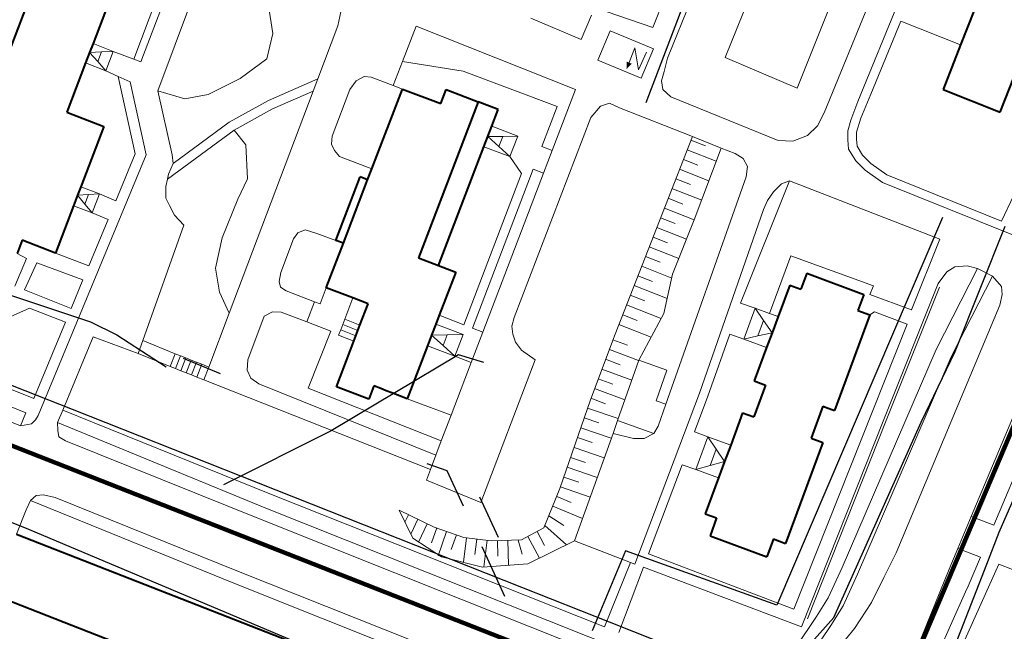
# Model space of a CAD drawing. Extents: x 13 to 4138, y -4831 to -1000.
# Tile 42 of 99: x 1757 to 1946, y -3818 to -3701. Entities that reach past the tile are written whole.
import ezdxf

# ---------------------------------------------------------------- set-up
doc = ezdxf.new("R2010")
doc.units = 0
doc.header["$MEASUREMENT"] = 0
for name, color, linetype in [('11', 7, 'CONTINUOUS'), ('16', 7, 'CONTINUOUS'), ('24', 7, 'CONTINUOUS'), ('25', 7, 'CONTINUOUS'), ('37', 7, 'CONTINUOUS'), ('40', 7, 'CONTINUOUS'), ('6', 7, 'CONTINUOUS'), ('7', 7, 'CONTINUOUS'), ('границы команд_1', 10, 'CONTINUOUS'), ('ЛЕСТНИЦЫ', 6, 'CONTINUOUS'), ('ПЕШЕХОДНЫЕ_ДОРОЖКИ', 3, 'CONTINUOUS'), ('ТРОТУАРЫ', 7, 'CONTINUOUS')]:
    doc.layers.add(name, color=color, linetype=linetype)

msp = doc.modelspace()

# ---------------------------------------------------------------- linework, layer by layer
at = {"layer": '11', "color": 253, "linetype": 'Continuous', "lineweight": 0}
for p, q in [((1892.03, -3708.31), (1900.54, -3686.97)), ((1914.61, -3692.27), (1905.83, -3714.17)), ((1905.83, -3714.17), (1892.03, -3708.31)), ((1904.33, -3732), (1894.96, -3755.43)), ((1933.22, -3743.17), (1904.33, -3732)), ((1927.78, -3756.71), (1933.22, -3743.17)), ((1892.88, -3761.4), (1888.7, -3773.34)), ((1888.7, -3773.34), (1886.12, -3780.19)), ((1883.74, -3786.49), (1877.28, -3803.59)), ((1873.82, -3805.22), (1868.8, -3817.62)), ((1876.31, -3806.16), (1871.57, -3818.72))]:
    msp.add_line(p, q, dxfattribs=at)
msp.add_point((1927.78, -3756.71), dxfattribs=at)
at = {"layer": '16', "color": 253, "linetype": 'Continuous', "lineweight": 0}
for p, q in [((1866.32, -3700.19), (1864.33, -3704.85)), ((1864.33, -3704.85), (1854.67, -3700.73)), ((1867.57, -3708.78), (1869.9, -3703.18)), ((1869.9, -3703.18), (1878.23, -3706.65)), ((1874.68, -3706.44), (1873.12, -3710.42)), ((1875.33, -3710.64), (1874.68, -3706.44)), ((1876.89, -3707.25), (1875.33, -3710.64)), ((1878.23, -3706.65), (1875.9, -3712.25)), ((1875.9, -3712.25), (1867.57, -3708.78))]:
    msp.add_line(p, q, dxfattribs=at)
msp.add_solid([(1873.12, -3710.42), (1874.06, -3709.48), (1873.06, -3709.06)], dxfattribs=at)
at = {"layer": '24', "color": 253, "linetype": 'Continuous', "lineweight": 0}
for p, q in [((1914.1, -3625.91), (1880.94, -3708.39)), ((1947, -3644.61), (1917.46, -3716.71)), ((1895.46, -3659.33), (1878.11, -3702.5)), ((1922.55, -3690.71), (1911, -3718.91)), ((1785.05, -3691.2), (1778.42, -3708.61)), ((1786.43, -3691.66), (1779.78, -3709.13)), ((1791.27, -3692.61), (1783.04, -3714.66)), ((1818.2, -3699.53), (1817.65, -3702.18)), ((1878.11, -3702.5), (1867.1, -3698.74)), ((1817.65, -3702.18), (1813.8, -3712.36)), ((1925.72, -3701.34), (1920, -3715.3)), ((1937.22, -3705.85), (1925.72, -3701.34)), ((1830.02, -3709.08), (1832.66, -3702.3)), ((1832.66, -3702.3), (1863.23, -3714.45)), ((1778.42, -3708.61), (1774.5, -3707.12)), ((1779.78, -3709.13), (1778.42, -3708.61)), ((1828.23, -3713.66), (1830.02, -3709.08)), ((1830.02, -3709.08), (1841.72, -3710.94)), ((1880.32, -3710.96), (1880.94, -3708.39)), ((1773.08, -3710.82), (1775.46, -3711.92)), ((1841.72, -3710.94), (1859.75, -3717.71)), ((1879.76, -3712.77), (1880.32, -3710.96)), ((1775.46, -3711.92), (1777.77, -3712.99)), ((1775.46, -3711.92), (1778.73, -3726.76)), ((1777.77, -3712.99), (1780.84, -3726.95)), ((1804.29, -3716.53), (1813.8, -3712.36)), ((1813.8, -3712.36), (1812.9, -3714.73)), ((1819.93, -3714.45), (1821.13, -3712.75)), ((1821.13, -3712.75), (1822.67, -3711.91)), ((1822.67, -3711.91), (1824.01, -3712.06)), ((1824.01, -3712.06), (1828.23, -3713.66)), ((1880.04, -3714.45), (1879.76, -3712.77)), ((1783.04, -3714.66), (1785.83, -3726.95)), ((1812.9, -3714.73), (1796.78, -3757.4)), ((1805.1, -3718.15), (1812.9, -3714.73)), ((1819.93, -3714.45), (1816.56, -3723.38)), ((1828.23, -3713.66), (1830.03, -3714.34)), ((1863.23, -3714.45), (1858.77, -3726.14)), ((1881.58, -3715.84), (1880.04, -3714.45)), ((1920, -3715.3), (1918.06, -3719.97)), ((1796.75, -3720.72), (1804.29, -3716.53)), ((1868.09, -3717.65), (1869.76, -3717.09)), ((1869.76, -3717.09), (1871.72, -3717.93)), ((1902.21, -3724.21), (1881.58, -3715.84)), ((1917.46, -3716.71), (1916.12, -3720.3)), ((1797.73, -3722.24), (1805.1, -3718.15)), ((1859.75, -3717.71), (1856.82, -3725.4)), ((1866.22, -3719.78), (1868.09, -3717.65)), ((1871.72, -3717.93), (1885.7, -3723.47)), ((1911, -3718.91), (1909.74, -3721.42)), ((1785.97, -3728.62), (1796.75, -3720.72)), ((1866.22, -3719.78), (1851.48, -3758.22)), ((1916.12, -3720.3), (1915.56, -3722.39)), ((1918.06, -3719.97), (1917.22, -3722.61)), ((1784.91, -3731.64), (1797.73, -3722.24)), ((1909.74, -3721.42), (1907.79, -3723.24)), ((1915.56, -3722.39), (1915.56, -3724.07)), ((1917.22, -3722.61), (1917.22, -3724)), ((1816.39, -3724.9), (1816.56, -3723.38)), ((1885.7, -3723.47), (1891.25, -3725.68)), ((1905, -3724.35), (1902.21, -3724.21)), ((1907.79, -3723.24), (1905, -3724.35)), ((1915.56, -3724.07), (1915.7, -3725.88)), ((1917.22, -3724), (1917.32, -3725.34)), ((1778.73, -3726.76), (1774.98, -3735.79)), ((1816.95, -3726.16), (1816.39, -3724.9)), ((1817.92, -3727.28), (1816.95, -3726.16)), ((1858.77, -3726.14), (1856.82, -3725.4)), ((1858.77, -3726.14), (1857.11, -3730.5)), ((1891.25, -3725.68), (1893.91, -3726.73)), ((1893.91, -3726.73), (1895.45, -3727.71)), ((1915.7, -3725.88), (1917.1, -3728.11)), ((1917.32, -3725.34), (1918.4, -3727.07)), ((1951.92, -3725.18), (1945.04, -3739.7)), ((1780.84, -3726.95), (1760.07, -3777.01)), ((1785.97, -3728.62), (1785.13, -3730.72)), ((1785.83, -3726.95), (1785.97, -3728.62)), ((1824.15, -3729.67), (1817.92, -3727.28)), ((1850.67, -3727.33), (1852.91, -3730.59)), ((1895.45, -3727.71), (1896.28, -3729.24)), ((1917.1, -3728.11), (1918.91, -3729.92)), ((1918.4, -3727.07), (1919.98, -3728.65)), ((1919.98, -3728.65), (1923.03, -3730.79)), ((1855.16, -3729.75), (1843.51, -3760.26)), ((1857.11, -3730.5), (1845.46, -3761)), ((1857.11, -3730.5), (1855.16, -3729.75)), ((1896.28, -3729.24), (1896.01, -3731.2)), ((1918.91, -3729.92), (1922.23, -3732.26)), ((1784.91, -3731.64), (1784.57, -3733.09)), ((1785.13, -3730.72), (1784.91, -3731.64)), ((1852.91, -3730.59), (1841.84, -3759.61)), ((1896.01, -3731.2), (1880.61, -3774.84)), ((1902.79, -3732.56), (1904.33, -3732)), ((1922.23, -3732.26), (1947.05, -3742.3)), ((1923.03, -3730.79), (1945.04, -3739.7)), ((1784.57, -3733.09), (1784.57, -3735.32)), ((1900.14, -3735.77), (1901.26, -3734.09)), ((1901.26, -3734.09), (1902.79, -3732.56)), ((1774.98, -3735.79), (1771.86, -3734.49)), ((1784.57, -3735.32), (1785.27, -3736.72)), ((1899.39, -3737.5), (1900.14, -3735.77)), ((1785.27, -3736.72), (1786.25, -3738.54)), ((1899.39, -3737.5), (1887.07, -3772.75)), ((1773.49, -3739.38), (1769.78, -3748.32)), ((1773.49, -3739.38), (1770.47, -3738.12)), ((1786.25, -3738.54), (1788.06, -3740.49)), ((1788.06, -3740.49), (1780.17, -3762.64)), ((1809.97, -3741.93), (1811.36, -3741.37)), ((1811.36, -3741.37), (1813.6, -3742.08)), ((1809.11, -3743.09), (1806.65, -3749.58)), ((1809.11, -3743.09), (1809.97, -3741.93)), ((1817.22, -3743.4), (1813.6, -3742.08)), ((1757.83, -3746.86), (1755.62, -3752.18)), ((1756.01, -3745.94), (1757.83, -3746.86)), ((1763.39, -3745.84), (1769.78, -3748.32)), ((1900.52, -3757.43), (1904.6, -3746.38)), ((1904.6, -3746.38), (1920.51, -3752.1)), ((1757.47, -3752.92), (1759.79, -3747.69)), ((1759.79, -3747.69), (1768.67, -3750.98)), ((1940.49, -3748.8), (1932.5, -3764.36)), ((1932.9, -3751.68), (1934.57, -3749.44)), ((1934.57, -3749.44), (1936.11, -3748.46)), ((1936.11, -3748.46), (1938.48, -3748.32)), ((1938.48, -3748.32), (1940.49, -3748.8)), ((1940.49, -3748.8), (1943.37, -3750.28)), ((1768.67, -3750.98), (1766.4, -3756.46)), ((1806.34, -3751.28), (1806.65, -3749.58)), ((1806.62, -3752.4), (1806.34, -3751.28)), ((1943.37, -3750.28), (1935.43, -3765.74)), ((1943.37, -3750.28), (1945.04, -3752.23)), ((1757.47, -3752.92), (1766.4, -3756.46)), ((1807.73, -3753.11), (1806.62, -3752.4)), ((1813.15, -3755.19), (1807.73, -3753.11)), ((1814.21, -3755.6), (1815.4, -3752.49)), ((1920.51, -3752.1), (1919.81, -3753.78)), ((1922.49, -3777.79), (1932.9, -3751.68)), ((1945.04, -3752.23), (1945.18, -3753.77)), ((1919.81, -3753.78), (1927.78, -3756.71)), ((1945.18, -3753.77), (1944.76, -3755.86)), ((1750.77, -3759.84), (1758.44, -3756.41)), ((1758.44, -3756.41), (1765.3, -3759.12)), ((1813.15, -3755.19), (1811.67, -3759.05)), ((1814.21, -3755.6), (1813.15, -3755.19)), ((1894.96, -3755.43), (1897.78, -3756.41)), ((1944.76, -3755.86), (1924.82, -3803.42)), ((1714.5, -3758.9), (1757.72, -3776.49)), ((1796.78, -3757.4), (1792.86, -3767.75)), ((1803.49, -3757.95), (1800.32, -3766.34)), ((1803.49, -3757.95), (1805.08, -3757.14)), ((1805.08, -3757.14), (1806.76, -3757.16)), ((1811.67, -3759.05), (1806.76, -3757.16)), ((1837.08, -3757.79), (1841.84, -3759.61)), ((1851.06, -3759.9), (1851.48, -3758.22)), ((1919.78, -3757.68), (1920.65, -3757.1)), ((1920.65, -3757.1), (1926.93, -3759.47)), ((1765.3, -3759.12), (1759.22, -3773.77)), ((1816.27, -3760.81), (1811.67, -3759.05)), ((1843.51, -3760.26), (1845.46, -3761)), ((1851.2, -3761.44), (1851.06, -3759.9)), ((1926.93, -3759.47), (1905.16, -3814.19)), ((1954.28, -3760.59), (1939.25, -3796.41)), ((1713.44, -3761.6), (1756.67, -3779.02)), ((1770.63, -3761.91), (1764.78, -3776.01)), ((1779.29, -3765.12), (1770.63, -3761.91)), ((1780.17, -3762.64), (1779.29, -3765.12)), ((1786.38, -3765.17), (1780.17, -3762.64)), ((1811.94, -3771.79), (1816.27, -3760.81)), ((1845.46, -3761), (1843.23, -3766.84)), ((1851.76, -3762.97), (1851.2, -3761.44)), ((1892.88, -3761.4), (1895.59, -3762.35)), ((1735.31, -3764.13), (1759.22, -3773.77)), ((1852.88, -3764.51), (1851.76, -3762.97)), ((1855.53, -3766.32), (1852.88, -3764.51)), ((1932.5, -3764.36), (1914.46, -3806.19)), ((1957.99, -3763.78), (1943.61, -3798.07)), ((1779.29, -3765.12), (1785.41, -3767.61)), ((1800.32, -3766.34), (1800.2, -3768.3)), ((1843.23, -3766.84), (1840.06, -3765.63)), ((1845.06, -3793.7), (1855.53, -3766.32)), ((1875.42, -3766.41), (1871.33, -3777.99)), ((1875.42, -3766.41), (1880.8, -3768.31)), ((1935.43, -3765.74), (1917.42, -3807.5)), ((1800.2, -3768.3), (1800.89, -3769.84)), ((1843.23, -3766.84), (1839.37, -3776.97)), ((1878.73, -3774.18), (1880.8, -3768.31)), ((1791.89, -3770.19), (1835.39, -3787.39)), ((1800.89, -3769.84), (1802.43, -3770.95)), ((1802.43, -3770.95), (1836.45, -3784.63)), ((1811.94, -3771.79), (1837.49, -3781.89)), ((1830.95, -3773.8), (1839.37, -3776.97)), ((1887.07, -3772.75), (1874.68, -3805.55)), ((1878.73, -3774.18), (1880.61, -3774.84)), ((1880.61, -3774.84), (1879.12, -3779.05)), ((1757.72, -3776.49), (1756.67, -3779.02)), ((1759.57, -3777.88), (1760.07, -3777.01)), ((1764.78, -3776.01), (1763.8, -3778.36)), ((1764.78, -3776.01), (1804.54, -3792.04)), ((1839.37, -3776.97), (1837.49, -3781.89)), ((1922.49, -3777.79), (1906.65, -3817.58)), ((1756.67, -3779.02), (1758.8, -3778.64)), ((1758.8, -3778.64), (1759.57, -3777.88)), ((1763.87, -3779.88), (1763.8, -3778.36)), ((1763.8, -3778.36), (1803.49, -3794.66)), ((1871.33, -3777.99), (1878.28, -3780.45)), ((1879.12, -3779.05), (1878.28, -3780.45)), ((1764.03, -3781.11), (1763.87, -3779.88)), ((1765.35, -3781.87), (1764.03, -3781.11)), ((1870.47, -3780.45), (1863.07, -3801.09)), ((1874.37, -3781.42), (1870.47, -3780.45)), ((1876.47, -3781.42), (1874.37, -3781.42)), ((1878.28, -3780.45), (1876.47, -3781.42)), ((1886.12, -3780.19), (1888.68, -3781.09)), ((1765.35, -3781.87), (1802.6, -3796.89)), ((1837.49, -3781.89), (1836.45, -3784.63)), ((1836.45, -3784.63), (1835.39, -3787.39)), ((1883.74, -3786.49), (1886.35, -3787.4)), ((1835.39, -3787.39), (1834.62, -3789.41)), ((1834.62, -3789.41), (1845.06, -3793.7)), ((1758.62, -3793.34), (1759.69, -3792.38)), ((1759.69, -3792.38), (1761.07, -3792.28)), ((1761.07, -3792.28), (1763.35, -3792.75)), ((1763.35, -3792.75), (1798.57, -3806.95)), ((1804.54, -3792.04), (1868.8, -3817.62)), ((1757.77, -3795.16), (1758.62, -3793.34)), ((1758.62, -3793.34), (1797.67, -3809.2)), ((1803.49, -3794.66), (1897.24, -3831.99)), ((1755.89, -3799.8), (1757.77, -3795.16)), ((1939.25, -3796.41), (1936.69, -3802.53)), ((1939.25, -3796.41), (1943.61, -3798.07)), ((1802.6, -3796.89), (1895.68, -3833.95)), ((1863.07, -3801.09), (1873.82, -3805.22)), ((1905.16, -3814.19), (1877.28, -3803.59)), ((1924.82, -3803.42), (1922.45, -3808.15)), ((1936.69, -3802.53), (1935.02, -3806.51)), ((1936.69, -3802.53), (1941.03, -3804.22)), ((1941.03, -3804.22), (1938.69, -3809.8)), ((1873.82, -3805.22), (1874.68, -3805.55)), ((1906.65, -3817.58), (1876.31, -3806.16)), ((1944.58, -3805.6), (1927.44, -3843.47)), ((1944.58, -3805.6), (1952.79, -3808.8)), ((1798.57, -3806.95), (1841.01, -3823.84)), ((1914.46, -3806.19), (1911.79, -3812.06)), ((1917.42, -3807.5), (1914.64, -3813.6)), ((1935.02, -3806.51), (1928.84, -3821.84)), ((1797.67, -3809.2), (1843.14, -3827.35)), ((1922.45, -3808.15), (1920.08, -3812.9)), ((1938.69, -3809.8), (1938.16, -3810.86)), ((1938.16, -3810.86), (1924.24, -3841.95)), ((1911.79, -3812.06), (1909.56, -3815.6)), ((1914.64, -3813.6), (1912.27, -3817.37)), ((1920.08, -3812.9), (1916.87, -3817.93)), ((1909.56, -3815.6), (1905.61, -3821.46)), ((1912.27, -3817.37), (1908.22, -3823.37)), ((1916.87, -3817.93), (1913.93, -3821.42))]:
    msp.add_line(p, q, dxfattribs=at)
at = {"layer": '25', "color": 253, "linetype": 'Continuous', "lineweight": 0}
for p, q in [((1785.41, -3767.61), (1786.38, -3765.17)), ((1786.38, -3765.17), (1787.4, -3765.58)), ((1786.43, -3768.02), (1787.4, -3765.58)), ((1787.4, -3765.58), (1788.42, -3765.98)), ((1787.45, -3768.43), (1788.42, -3765.98)), ((1788.42, -3765.98), (1789.44, -3766.39)), ((1788.47, -3768.83), (1789.44, -3766.39)), ((1789.44, -3766.39), (1790.47, -3766.8)), ((1786.43, -3768.02), (1785.41, -3767.61)), ((1787.45, -3768.43), (1786.43, -3768.02)), ((1789.49, -3769.24), (1790.47, -3766.8)), ((1790.47, -3766.8), (1791.49, -3767.2)), ((1790.52, -3769.65), (1791.49, -3767.2)), ((1791.49, -3767.2), (1792.86, -3767.75)), ((1792.86, -3767.75), (1791.89, -3770.19)), ((1788.47, -3768.83), (1787.45, -3768.43)), ((1789.49, -3769.24), (1788.47, -3768.83)), ((1790.52, -3769.65), (1789.49, -3769.24)), ((1791.89, -3770.19), (1790.52, -3769.65))]:
    msp.add_line(p, q, dxfattribs=at)
at = {"layer": '37', "color": 253, "linetype": 'Continuous', "lineweight": 0}
for p, q in [((1870.87, -3761.4), (1885.7, -3723.47)), ((1888.23, -3725.24), (1885.43, -3724.15)), ((1890.3, -3728.2), (1884.71, -3726.01)), ((1886.07, -3739.45), (1891.25, -3725.68)), ((1886.77, -3728.97), (1883.98, -3727.87)), ((1888.89, -3731.94), (1883.25, -3729.74)), ((1885.32, -3732.69), (1882.52, -3731.6)), ((1887.49, -3735.69), (1881.79, -3733.46)), ((1883.86, -3736.42), (1881.07, -3735.32)), ((1886.08, -3739.43), (1880.34, -3737.19)), ((1882.4, -3740.14), (1879.61, -3739.05)), ((1881.92, -3749.91), (1886.07, -3739.45)), ((1884.6, -3743.15), (1878.88, -3740.91)), ((1880.95, -3743.87), (1878.15, -3742.78)), ((1883.13, -3746.87), (1877.42, -3744.64)), ((1879.49, -3747.59), (1876.7, -3746.5)), ((1881.76, -3750.63), (1875.97, -3748.36)), ((1878.04, -3751.32), (1875.24, -3750.23)), ((1880.23, -3757.44), (1881.92, -3749.91)), ((1880.88, -3754.58), (1874.51, -3752.09)), ((1922.95, -3777.97), (1933.16, -3752.38)), ((1876.58, -3755.04), (1873.79, -3753.95)), ((1879.71, -3758.41), (1873.06, -3755.81)), ((1875.12, -3758.77), (1872.33, -3757.68)), ((1875.42, -3766.41), (1880.23, -3757.44)), ((1877.8, -3761.96), (1871.6, -3759.54)), ((1866.11, -3774.01), (1870.87, -3761.4)), ((1873.27, -3763.54), (1870.46, -3762.48)), ((1875.39, -3766.48), (1869.76, -3764.35)), ((1871.86, -3767.28), (1869.05, -3766.22)), ((1874.06, -3770.26), (1868.34, -3768.1)), ((1870.44, -3771.03), (1867.64, -3769.97)), ((1872.73, -3774.03), (1866.93, -3771.84)), ((1860.27, -3791.07), (1866.11, -3774.01)), ((1869.03, -3774.77), (1866.22, -3773.71)), ((1871.46, -3777.61), (1865.57, -3775.6)), ((1867.76, -3778.46), (1864.92, -3777.49)), ((1870.13, -3781.39), (1864.27, -3779.38)), ((1870.47, -3780.45), (1871.33, -3777.99)), ((1907.8, -3816.05), (1922.95, -3777.97)), ((1866.46, -3782.24), (1863.62, -3781.27)), ((1868.78, -3785.15), (1862.98, -3783.17)), ((1865.17, -3786.03), (1862.33, -3785.06)), ((1867.43, -3788.92), (1861.68, -3786.95)), ((1863.87, -3789.81), (1861.03, -3788.84)), ((1866.08, -3792.68), (1860.39, -3790.74)), ((1857.2, -3798.61), (1860.27, -3791.07)), ((1862.43, -3793.73), (1859.65, -3792.59)), ((1864.62, -3796.78), (1858.89, -3794.45)), ((1829.38, -3795.23), (1836.14, -3798.45)), ((1829.38, -3795.23), (1832, -3800.6)), ((1830.5, -3797.52), (1831.19, -3796.09)), ((1861.04, -3798.14), (1858.14, -3796.3)), ((1831.7, -3799.66), (1832.99, -3796.95)), ((1833.12, -3801.32), (1834.8, -3797.81)), ((1836.14, -3798.45), (1841.83, -3800.45)), ((1852.89, -3800.91), (1857.2, -3798.61)), ((1861.52, -3801.86), (1857.38, -3798.15)), ((1835.63, -3801.45), (1836.62, -3798.62)), ((1836.86, -3803.97), (1838.51, -3799.29)), ((1839.4, -3802.78), (1840.4, -3799.95)), ((1841.83, -3800.45), (1847.06, -3801.07)), ((1856.34, -3804.42), (1854.11, -3800.26)), ((1857.29, -3801.96), (1855.87, -3799.32)), ((1832, -3800.6), (1837.53, -3804.14)), ((1841.75, -3805.21), (1842.31, -3800.51)), ((1843.94, -3803.72), (1844.29, -3800.74)), ((1845.68, -3806.11), (1846.28, -3800.98)), ((1847.06, -3801.07), (1852.89, -3800.91)), ((1848.35, -3804.04), (1848.27, -3801.04)), ((1850.4, -3805.78), (1850.27, -3800.98)), ((1853.05, -3803.67), (1852.27, -3800.93)), ((1854.13, -3805.52), (1863.07, -3801.09)), ((1837.53, -3804.14), (1845.37, -3806.13)), ((1845.37, -3806.13), (1854.13, -3805.52))]:
    msp.add_line(p, q, dxfattribs=at)
at = {"layer": '40', "color": 253, "linetype": 'Continuous', "lineweight": 0}
for p, q in [((1805.13, -3703.68), (1804.29, -3698.37)), ((1804.01, -3708.57), (1805.13, -3703.68)), ((1798.85, -3712.34), (1804.01, -3708.57)), ((1792.7, -3715.41), (1798.85, -3712.34)), ((1783.04, -3714.66), (1788.23, -3716.25)), ((1788.23, -3716.25), (1792.7, -3715.41)), ((1799.93, -3725.03), (1797.73, -3722.24)), ((1800.26, -3731.6), (1799.93, -3725.03)), ((1798.43, -3735.47), (1800.26, -3731.6)), ((1795.42, -3742.9), (1798.43, -3735.47)), ((1794.13, -3748.72), (1795.42, -3742.9)), ((1794.88, -3753.35), (1794.13, -3748.72)), ((1796.78, -3757.4), (1794.88, -3753.35))]:
    msp.add_line(p, q, dxfattribs=at)
at = {"layer": '6', "color": 253, "linetype": 'Continuous', "lineweight": 40}
for p, q in [((1944.82, -3718.77), (1957.65, -3686.08)), ((1777.04, -3688.85), (1770.61, -3705.63)), ((1747.85, -3724.53), (1761.44, -3689.09)), ((1939.87, -3699.1), (1937.22, -3705.85)), ((1770.61, -3705.63), (1769.96, -3707.33)), ((1937.22, -3705.85), (1933.85, -3714.46)), ((1769.96, -3707.33), (1769.19, -3709.33)), ((1769.19, -3709.33), (1765.56, -3718.81)), ((1824.15, -3729.67), (1830.03, -3714.34)), ((1830.03, -3714.34), (1837.37, -3717.15)), ((1837.37, -3717.15), (1838.41, -3714.44)), ((1838.41, -3714.44), (1844.6, -3716.81)), ((1933.85, -3714.46), (1944.82, -3718.77)), ((1844.6, -3716.81), (1833.12, -3746.77)), ((1848.41, -3718.27), (1844.6, -3716.81)), ((1765.56, -3718.81), (1772.7, -3721.54)), ((1847.17, -3721.49), (1848.41, -3718.27)), ((1772.7, -3721.54), (1768.27, -3733.12)), ((1846.41, -3723.48), (1847.17, -3721.49)), ((1845.67, -3725.42), (1846.41, -3723.48)), ((1836.93, -3748.23), (1845.67, -3725.42)), ((1823.35, -3731.76), (1824.15, -3729.67)), ((1817.22, -3743.4), (1821.9, -3731.2)), ((1818.68, -3743.96), (1823.35, -3731.76)), ((1823.35, -3731.76), (1821.9, -3731.2)), ((1768.27, -3733.12), (1767.65, -3734.75)), ((1767.65, -3734.75), (1766.88, -3736.75)), ((1766.88, -3736.75), (1763.39, -3745.84)), ((1756.99, -3743.39), (1756.01, -3745.94)), ((1763.39, -3745.84), (1756.99, -3743.39)), ((1818.68, -3743.96), (1817.22, -3743.4)), ((1815.4, -3752.49), (1818.68, -3743.96)), ((1833.12, -3746.77), (1836.93, -3748.23)), ((1836.93, -3748.23), (1840.26, -3749.5)), ((1840.26, -3749.5), (1837.08, -3757.79)), ((1907.69, -3749.72), (1906.55, -3752.8)), ((1907.69, -3749.72), (1918.64, -3753.77)), ((1820.53, -3754.46), (1815.4, -3752.49)), ((1904.39, -3752), (1902.16, -3758.03)), ((1904.39, -3752), (1906.55, -3752.8)), ((1823.44, -3755.57), (1820.53, -3754.46)), ((1918.64, -3753.77), (1917.51, -3756.84)), ((1821.87, -3759.67), (1823.44, -3755.57)), ((1917.51, -3756.84), (1919.78, -3757.68)), ((1837.08, -3757.79), (1836.44, -3759.46)), ((1902.16, -3758.03), (1901.01, -3761.17)), ((1919.78, -3757.68), (1912.99, -3776.08)), ((1821.09, -3761.72), (1821.48, -3760.69)), ((1821.48, -3760.69), (1821.87, -3759.67)), ((1836.44, -3759.46), (1835.63, -3761.59)), ((1820.69, -3762.75), (1821.09, -3761.72)), ((1835.63, -3761.59), (1834.85, -3763.63)), ((1901.01, -3761.17), (1899.97, -3763.97)), ((1817.34, -3771.52), (1820.69, -3762.75)), ((1834.85, -3763.63), (1830.95, -3773.8)), ((1899.97, -3763.97), (1897.6, -3770.4)), ((1823.57, -3773.9), (1817.34, -3771.52)), ((1824.54, -3771.35), (1823.57, -3773.9)), ((1825.9, -3771.87), (1824.54, -3771.35)), ((1826.93, -3772.26), (1825.9, -3771.87)), ((1899.76, -3771.2), (1897.51, -3777.29)), ((1897.6, -3770.4), (1899.76, -3771.2)), ((1827.96, -3772.65), (1826.93, -3772.26)), ((1830.95, -3773.8), (1827.96, -3772.65)), ((1910.76, -3775.26), (1908.51, -3781.35)), ((1910.76, -3775.26), (1912.99, -3776.08)), ((1895.35, -3776.5), (1893.06, -3782.7)), ((1895.35, -3776.5), (1897.51, -3777.29)), ((1908.51, -3781.35), (1910.74, -3782.18)), ((1893.06, -3782.7), (1891.9, -3785.84)), ((1910.74, -3782.18), (1903.58, -3801.58)), ((1891.9, -3785.84), (1890.73, -3789.02)), ((1890.73, -3789.02), (1888.19, -3795.9)), ((1888.19, -3795.9), (1890.35, -3796.7)), ((1890.35, -3796.7), (1889.09, -3800.11)), ((1755.89, -3799.8), (1840.84, -3832.97)), ((1889.09, -3800.11), (1900.02, -3804.15)), ((1901.28, -3800.73), (1900.02, -3804.15)), ((1901.28, -3800.73), (1903.58, -3801.58)), ((1836.3, -3844.58), (1751.36, -3811.41))]:
    msp.add_line(p, q, dxfattribs=at)
at = {"layer": '7', "color": 253, "linetype": 'Continuous', "lineweight": 0}
for p, q in [((1770.61, -3705.63), (1774.5, -3707.12)), ((1769.96, -3707.33), (1772.23, -3707.23)), ((1771.52, -3709.08), (1769.96, -3707.33)), ((1769.96, -3707.33), (1769.96, -3707.33)), ((1771.52, -3709.08), (1772.23, -3707.23)), ((1772.23, -3707.23), (1774.5, -3707.12)), ((1774.5, -3707.12), (1773.08, -3710.82)), ((1769.19, -3709.33), (1773.08, -3710.82)), ((1773.08, -3710.82), (1771.52, -3709.08)), ((1847.17, -3721.49), (1852.17, -3723.41)), ((1846.41, -3723.48), (1849.29, -3723.45)), ((1848.54, -3725.41), (1846.41, -3723.48)), ((1846.41, -3723.48), (1846.41, -3723.48)), ((1848.54, -3725.41), (1849.29, -3723.45)), ((1849.29, -3723.45), (1852.17, -3723.41)), ((1852.17, -3723.41), (1850.67, -3727.33)), ((1845.67, -3725.42), (1850.67, -3727.33)), ((1850.67, -3727.33), (1848.54, -3725.41)), ((1768.27, -3733.12), (1771.86, -3734.49)), ((1767.65, -3734.75), (1769.75, -3734.62)), ((1769.06, -3736.43), (1767.65, -3734.75)), ((1767.65, -3734.75), (1767.65, -3734.75)), ((1769.06, -3736.43), (1769.75, -3734.62)), ((1769.75, -3734.62), (1771.86, -3734.49)), ((1771.86, -3734.49), (1770.47, -3738.12)), ((1766.88, -3736.75), (1770.47, -3738.12)), ((1770.47, -3738.12), (1769.06, -3736.43)), ((1820.53, -3754.46), (1818.96, -3758.55)), ((1897.78, -3756.41), (1895.59, -3762.35)), ((1900.52, -3757.43), (1897.78, -3756.41)), ((1899.39, -3758.79), (1897.78, -3756.41)), ((1818.96, -3758.55), (1818.57, -3759.58)), ((1821.87, -3759.67), (1818.96, -3758.55)), ((1898.3, -3761.76), (1899.39, -3758.79)), ((1901.01, -3761.17), (1899.39, -3758.79)), ((1902.16, -3758.03), (1900.52, -3757.43)), ((1818.18, -3760.61), (1817.78, -3761.63)), ((1818.57, -3759.58), (1818.18, -3760.61)), ((1821.09, -3761.72), (1818.18, -3760.61)), ((1821.48, -3760.69), (1818.57, -3759.58)), ((1836.44, -3759.46), (1841.66, -3761.45)), ((1820.69, -3762.75), (1817.78, -3761.63)), ((1835.63, -3761.59), (1838.64, -3761.52)), ((1837.84, -3763.61), (1835.63, -3761.59)), ((1835.63, -3761.59), (1835.63, -3761.59)), ((1837.84, -3763.61), (1838.64, -3761.52)), ((1838.64, -3761.52), (1841.66, -3761.45)), ((1841.66, -3761.45), (1840.06, -3765.63)), ((1895.59, -3762.35), (1898.3, -3761.76)), ((1899.97, -3763.97), (1895.59, -3762.35)), ((1898.3, -3761.76), (1901.01, -3761.17)), ((1901.01, -3761.17), (1901.01, -3761.17)), ((1834.85, -3763.63), (1840.06, -3765.63)), ((1840.06, -3765.63), (1837.84, -3763.61)), ((1888.68, -3781.09), (1886.35, -3787.4)), ((1893.06, -3782.7), (1888.68, -3781.09)), ((1890.29, -3783.46), (1888.68, -3781.09)), ((1889.12, -3786.62), (1890.29, -3783.46)), ((1891.9, -3785.84), (1890.29, -3783.46)), ((1886.35, -3787.4), (1889.12, -3786.62)), ((1889.12, -3786.62), (1891.9, -3785.84)), ((1891.9, -3785.84), (1891.9, -3785.84)), ((1890.73, -3789.02), (1886.35, -3787.4))]:
    msp.add_line(p, q, dxfattribs=at)
at = {"layer": 'границы команд_1', "color": 6, "lineweight": 100}
msp.add_lwpolyline([(2549.39, -3103.47), (2845.92, -3244.29), (2852.4, -3270.42), (2865.73, -3301.42), (2794.37, -3460.89), (2690.12, -3678.56), (2650.09, -3738.61), (2599.39, -3793.21), (2511.64, -3862.05), (2468.8, -3886.08), (2363.19, -3917.93), (2296.64, -3931.84), (2211.4, -3935.44), (2161.36, -3932.1), (1924.35, -3842.83), (1924.12, -3833.84), (1971.62, -3721.93), (2001.65, -3688.57), (2047.16, -3666.41), (2219.84, -3604.16), (2249.92, -3585.92), (2275.62, -3557.22), (2502.08, -3120), (2528.83, -3105.27)], close=True, dxfattribs=at)
msp.add_lwpolyline([(1676.84, -4068.3), (1835.04, -3963.9), (1864.51, -3940.5), (1880.89, -3924.11), (1893.06, -3902.28), (1902.12, -3885.22), (1918.7, -3847.06), (1400.62, -3643.72), (1216.08, -4109.03)], dxfattribs=at)
at = {"layer": 'ЛЕСТНИЦЫ'}
for points in [[(1787.89, -3766), (1795, -3768.99)], [(1848.5, -3800.46), (1844.92, -3792.68)]]:
    msp.add_lwpolyline(points, dxfattribs=at)
at = {"layer": 'ПЕШЕХОДНЫЕ_ДОРОЖКИ'}
for points in [[(1876.8, -3716.91), (1885.78, -3693.4), (1911.59, -3625.62)], [(1933.73, -3738.99), (1901.92, -3813.44), (1872.87, -3803.03), (1866.46, -3818.35)], [(1730.95, -3745.98), (1751.98, -3753.01), (1770.15, -3759.04)], [(1770.15, -3759.04), (1775.17, -3761.57), (1784.65, -3767.7)], [(1845.67, -3766.86), (1840.78, -3765.39), (1816.36, -3779.96), (1795.67, -3790.33)], [(1834.7, -3786.27), (1838.55, -3787.59)], [(1838.55, -3787.59), (1841.68, -3794.38)], [(1845.26, -3802.16), (1849.65, -3811.7)]]:
    msp.add_lwpolyline(points, dxfattribs=at)
at = {"layer": 'ТРОТУАРЫ'}
for points in [[(1431.08, -3643.4), (1440.99, -3647.19), (1460.42, -3654.62), (1486.81, -3665.07), (1512.23, -3675.08), (1590.32, -3706.09), (1614.51, -3715.68), (1621.37, -3718.4), (1649.01, -3729.31), (1675.16, -3739.64), (1696.24, -3747.98), (1714.8, -3755.45), (1734.38, -3763.16), (1766.58, -3775.82), (1798.92, -3788.63), (1852.91, -3810), (1869.71, -3816.65), (1897.42, -3827.62), (1905.03, -3830.27)], [(1424.05, -3661.09), (1429.57, -3663.19), (1484.17, -3687.59), (1491.99, -3691.81), (1504.03, -3696.98), (1548.77, -3716.21), (1613.11, -3740.56), (1633.3, -3748.64), (1681.83, -3768.96), (1726.39, -3786.06), (1758.19, -3798.83), (1825.96, -3827.37), (1844.19, -3834.81), (1892.24, -3851.45), (1897.94, -3850.65), (1902.64, -3847.7)], [(1897.42, -3827.62), (1905.35, -3824.18), (1912.9, -3815.79), (1929.67, -3778.32), (1936.15, -3764.76), (1945.75, -3740.68)], [(1929.36, -3838.76), (1934.79, -3824.76), (1942.23, -3805.55), (1944.61, -3799.43), (1965.14, -3752.46)]]:
    msp.add_lwpolyline(points, dxfattribs=at)

doc.saveas('drawing.dxf')
